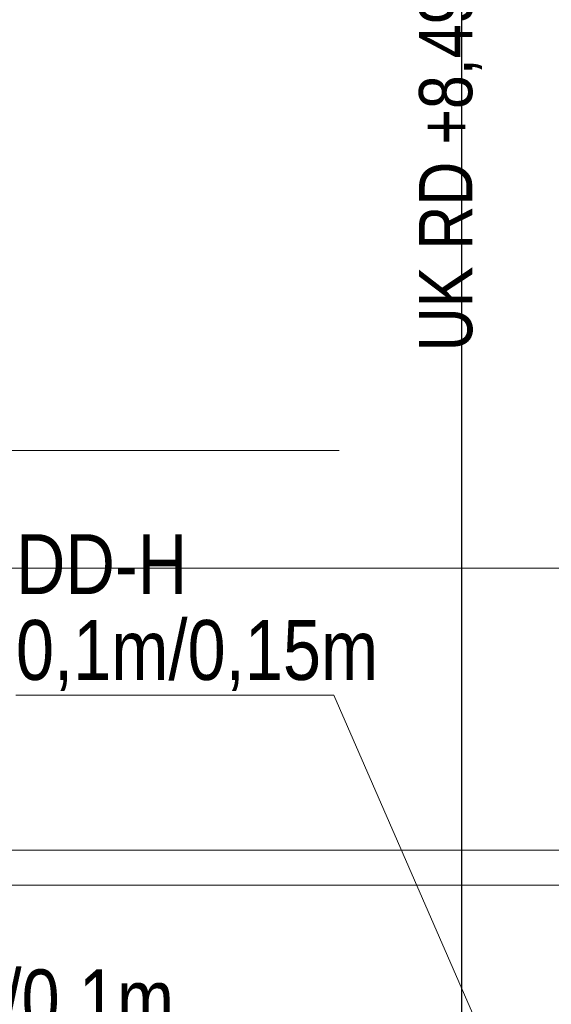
# Model space of a CAD drawing. Extents: x -620 to 300, y 62 to 1107.
# Tile 100 of 256: x -61 to -46, y 845 to 873. Entities that reach past the tile are written whole.
import ezdxf
from ezdxf.lldxf.tags import DXFTag

# ---------------------------------------------------------------- set-up
doc = ezdxf.new("R2010")
doc.units = 0
doc.layers.get('0').update_dxf_attribs({"lineweight": 35})
for name, color, linetype, lineweight, true_color in [('00_Beschriftung UZ', 3, 'Continuous', 13, 0x00ff00), ('30 -34 Innenwände- 11 Durchbruch', 4, 'Continuous', 9, 0x00ffff), ('30 -35 Decken- 1 Konstruktion-Träger- Stahlbeton -Ortbeton', 7, 'grob-A06G9FRA8I', 13, 0x33aa00), ('30 -35 Decken- 11 Durchbruch', 5, 'Continuous', 15, 0x0000ff), ('70 -76 Bemaßung- 2 Allgemein', 9, 'Continuous', 5, 0x808080), ('E_Leerrohr_Detailnummer', 1, 'Continuous', 25, 0xff0000)]:
    doc.layers.add(name, color=color, linetype=linetype, lineweight=lineweight, true_color=true_color)
doc.layers.add('70 -71 Achsen- 1 Gebäudeachsen', color=7, linetype='STRICHPUNKT2-A06G9FR98I', lineweight=18)
doc.styles.get("Standard").update_dxf_attribs({"font": 'ARIALN.TTF'})
tags = doc.linetypes.add('grob-A06G9FRA8I', pattern=[14, 3, -8, 3]).pattern_tags.tags
tags[8:9] = [DXFTag(74, 4), DXFTag(75, 0), DXFTag(340, '0'), DXFTag(46, 0.0), DXFTag(50, 0.0), DXFTag(44, 0.0), DXFTag(45, 0.0)]
tags[6:7] = [DXFTag(74, 4), DXFTag(75, 0), DXFTag(340, '0'), DXFTag(46, 0.0), DXFTag(50, 0.0), DXFTag(44, 0.0), DXFTag(45, 0.0)]
tags[4:5] = [DXFTag(74, 4), DXFTag(75, 0), DXFTag(340, '0'), DXFTag(46, 0.0), DXFTag(50, 0.0), DXFTag(44, 0.0), DXFTag(45, 0.0)]
tags = doc.linetypes.add('STRICHPUNKT2-A06G9FR98I', pattern=[12.7, 6.35, -3.175, 0, -3.175]).pattern_tags.tags
tags[10:11] = [DXFTag(74, 4), DXFTag(75, 0), DXFTag(340, '0'), DXFTag(46, 0.0), DXFTag(50, 0.0), DXFTag(44, 0.0), DXFTag(45, 0.0)]
tags[8:9] = [DXFTag(74, 4), DXFTag(75, 0), DXFTag(340, '0'), DXFTag(46, 0.0), DXFTag(50, 0.0), DXFTag(44, 0.0), DXFTag(45, 0.0)]
tags[6:7] = [DXFTag(74, 4), DXFTag(75, 0), DXFTag(340, '0'), DXFTag(46, 0.0), DXFTag(50, 0.0), DXFTag(44, 0.0), DXFTag(45, 0.0)]
tags[4:5] = [DXFTag(74, 4), DXFTag(75, 0), DXFTag(340, '0'), DXFTag(46, 0.0), DXFTag(50, 0.0), DXFTag(44, 0.0), DXFTag(45, 0.0)]

# ---------------------------------------------------------------- blocks, each defined once
blk = doc.blocks.new('Referenz-A06G9FRB8I')
at = {"layer": '30 -35 Decken- 1 Konstruktion-Träger- Stahlbeton -Ortbeton', "color": 0, "linetype": 'grob-A06G9FRA8I', "ltscale": 0.13}
for p, q in [((-73.763, 860.889), (-52.394, 860.889)), ((-122.575, 848.553), (-44.575, 848.553))]:
    blk.add_line(p, q, dxfattribs=at)
at = {"layer": '30 -35 Decken- 11 Durchbruch', "color": 0, "linetype": 'Continuous', "ltscale": 0.15}
for p, q in [((-52.542, 853.951), (-61.569, 853.951)), ((-47.575, 842.553), (-52.542, 853.951))]:
    blk.add_line(p, q, dxfattribs=at)
at = {"layer": '70 -71 Achsen- 1 Gebäudeachsen', "color": 0, "linetype": 'STRICHPUNKT2-A06G9FR98I', "ltscale": 0.18}
blk.add_line((-538.628, 857.553), (75.968, 857.553), dxfattribs=at)
at = {"layer": '70 -76 Bemaßung- 2 Allgemein', "color": 0, "linetype": 'Continuous', "ltscale": 0.13}
for p, q in [((-46.636, 849.553), (-83.215, 849.553)), ((-44.575, 849.553), (-46.636, 849.553))]:
    blk.add_line(p, q, dxfattribs=at)
at = {"layer": '00_Beschriftung UZ', "color": 0, "linetype": 'ByBlock', "lineweight": 5, "ltscale": 0.13, "insert": (-50.126, 863.704), "char_height": 1.51033, "attachment_point": 1, "rotation": 90}
blk.add_mtext('{\\fArial Narrow;UK RD +8,49m/3,69m}', dxfattribs=at)
at = {"layer": '30 -34 Innenwände- 11 Durchbruch', "color": 0, "linetype": 'Continuous', "ltscale": 0.13, "insert": (-67.363, 846.164), "char_height": 1.7, "attachment_point": 1}
blk.add_mtext('{\\fArial Narrow;0,61m/0,1m}', dxfattribs=at)
at = {"layer": '30 -35 Decken- 11 Durchbruch', "color": 0, "linetype": 'Continuous', "ltscale": 0.15, "char_height": 1.7, "attachment_point": 1}
for s, insert in [('{\\fArial Narrow;DD-H}', (-61.569, 858.515)), ('{\\fArial Narrow;0,1m/0,15m}', (-61.569, 856.079))]:
    blk.add_mtext(s, dxfattribs=dict(at, insert=insert))
blk = doc.blocks.new('Polygon-A06G9FW18I')
at = {"color": 0, "linetype": 'ByBlock', "lineweight": -2, "ltscale": 0.25}
blk.add_line((-48.912, 820.694), (-48.912, 1010.72), dxfattribs=at)

msp = doc.modelspace()

# ---------------------------------------------------------------- block references
at = {"color": 8, "lineweight": 25, "ltscale": 0.25, "true_color": 0x808080}
msp.add_blockref('Referenz-A06G9FRB8I', (0, 0), dxfattribs=at)
at = {"layer": 'E_Leerrohr_Detailnummer', "ltscale": 0.25}
msp.add_blockref('Polygon-A06G9FW18I', (0, 0), dxfattribs=at)

doc.saveas('drawing.dxf')
